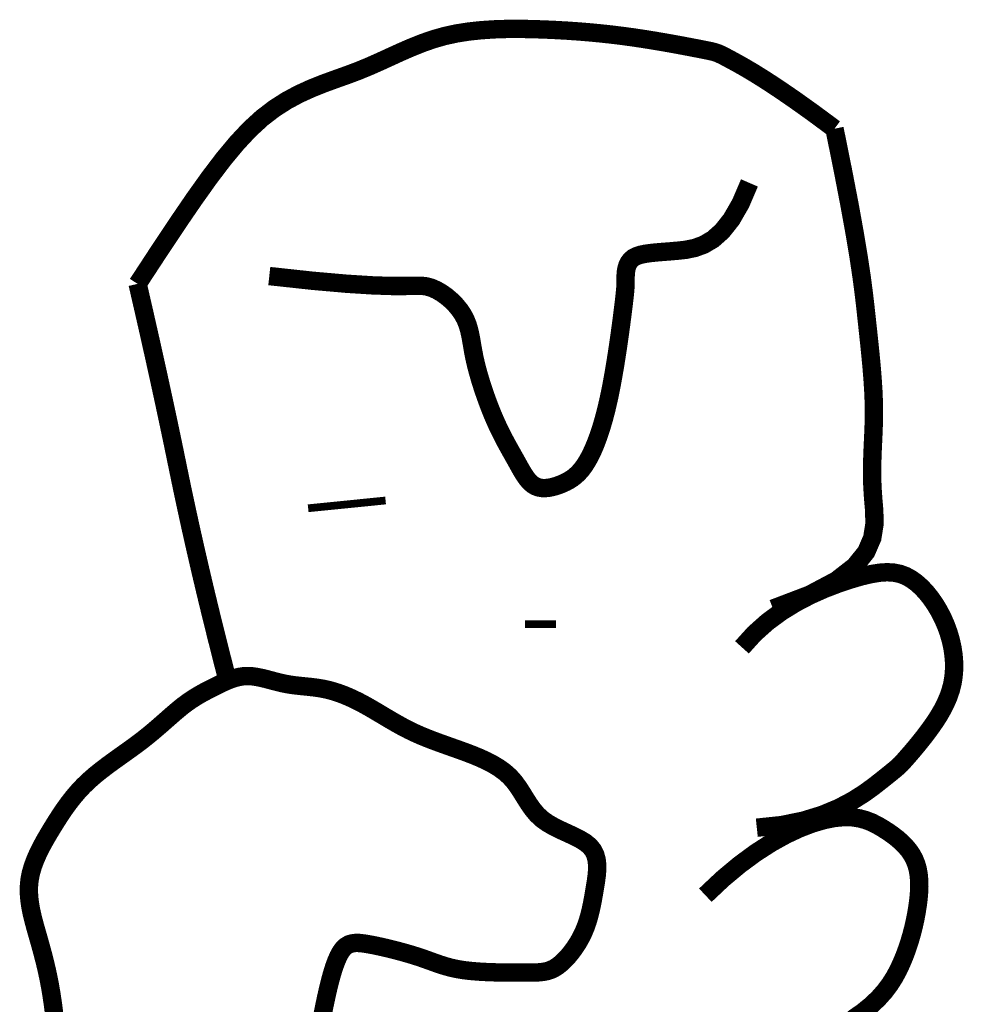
# Model space of a CAD drawing. Extents: x 204 to 1091, y -244 to 171.
# Tile 242 of 246: x 1047.59 to 1050.92, y -179.11 to -175.62. Entities that reach past the tile are written whole.
import ezdxf

# ---------------------------------------------------------------- set-up
doc = ezdxf.new("R2010")
doc.units = 0
doc.header["$LTSCALE"] = 10
doc.header["$MEASUREMENT"] = 0
doc.layers.add('FACE', color=160, linetype='CONTINUOUS')

msp = doc.modelspace()

# ---------------------------------------------------------------- linework, layer by layer
at = {"layer": 'FACE', "color": 7}
for points, const_width in [([(1048.00350110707, -176.5599348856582), (1048.07740398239, -176.44704033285), (1048.143672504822, -176.3472957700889), (1048.203422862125, -176.2597719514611), (1048.257771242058, -176.1835396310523), (1048.307833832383, -176.1176695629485), (1048.354726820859, -176.0612325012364), (1048.399566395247, -176.0132992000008), (1048.443468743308, -175.9729404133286), (1048.487333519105, -175.9392165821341), (1048.531194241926, -175.9111468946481), (1048.574867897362, -175.8877402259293), (1048.618171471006, -175.8680054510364), (1048.660921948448, -175.850951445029), (1048.70293631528, -175.8355870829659), (1048.744031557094, -175.8209212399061), (1048.784024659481, -175.8059627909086), (1048.822825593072, -175.7899660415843), (1048.860716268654, -175.7731670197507), (1048.898071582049, -175.756047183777), (1048.935266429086, -175.7390879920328), (1048.972675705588, -175.722770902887), (1049.01067430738, -175.70757737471), (1049.049637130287, -175.6939888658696), (1049.089939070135, -175.6824868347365), (1049.131830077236, -175.6734279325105), (1049.175060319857, -175.6666695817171), (1049.219255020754, -175.6619443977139), (1049.26403940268, -175.6589849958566), (1049.30903868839, -175.6575239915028), (1049.353878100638, -175.6572940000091), (1049.39818286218, -175.6580276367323), (1049.44157819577, -175.659457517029), (1049.483777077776, -175.6613620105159), (1049.524843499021, -175.6637025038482), (1049.564929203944, -175.6664861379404), (1049.604185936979, -175.6697200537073), (1049.642765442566, -175.6734113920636), (1049.680819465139, -175.6775672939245), (1049.718499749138, -175.6821949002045), (1049.755958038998, -175.687301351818), (1049.793225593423, -175.6928634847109), (1049.82985172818, -175.6987369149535), (1049.865265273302, -175.704746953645), (1049.898895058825, -175.7107189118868), (1049.930169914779, -175.7164781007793), (1049.9585186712, -175.7218498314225), (1049.983370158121, -175.7266594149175), (1050.004153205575, -175.7307321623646), (1050.020584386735, -175.7339931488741), (1050.033531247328, -175.736766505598), (1050.044149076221, -175.7394761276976), (1050.053593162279, -175.7425459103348), (1050.063018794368, -175.7463997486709), (1050.073581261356, -175.7514615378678), (1050.086435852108, -175.7581551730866), (1050.10273785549, -175.7669045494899), (1050.123589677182, -175.7782290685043), (1050.149882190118, -175.7930301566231), (1050.182453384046, -175.8123047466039), (1050.222141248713, -175.8370497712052), (1050.269783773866, -175.8682621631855), (1050.326218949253, -175.9069388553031), (1050.392284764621, -175.9540767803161), (1050.468819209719, -176.0106728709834)], 0.06505443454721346), ([(1050.468819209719, -176.0106728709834), (1050.498709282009, -176.1586369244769), (1050.522353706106, -176.2815413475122), (1050.540644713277, -176.3828528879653), (1050.554474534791, -176.4660382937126), (1050.564735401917, -176.5345643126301), (1050.572319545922, -176.5918976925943), (1050.578119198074, -176.6415051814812), (1050.583026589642, -176.6868535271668), (1050.587760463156, -176.7308275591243), (1050.592345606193, -176.7739844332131), (1050.59663331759, -176.81629938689), (1050.600474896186, -176.8577476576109), (1050.603721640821, -176.8983044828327), (1050.606224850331, -176.9379451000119), (1050.607835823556, -176.9766447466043), (1050.608405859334, -177.0143786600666), (1050.607879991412, -177.0512008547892), (1050.606578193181, -177.0874804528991), (1050.604914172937, -177.1236653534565), (1050.603301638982, -177.160203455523), (1050.60215429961, -177.1975426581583), (1050.601885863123, -177.2361308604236), (1050.60291003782, -177.2764159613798), (1050.605640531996, -177.3188458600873), (1050.609538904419, -177.3637128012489), (1050.610258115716, -177.4106864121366), (1050.602498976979, -177.4592806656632), (1050.580962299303, -177.5090095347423), (1050.540348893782, -177.5593869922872), (1050.475359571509, -177.6099270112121), (1050.380695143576, -177.6601435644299), (1050.25105642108, -177.7095506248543)], 0.06505443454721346), ([(1048.469310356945, -176.5322754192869), (1048.624937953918, -176.549118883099), (1048.745801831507, -176.5596664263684), (1048.836960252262, -176.5653067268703), (1048.903471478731, -176.5674284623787), (1048.95039377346, -176.567420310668), (1048.982785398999, -176.5666709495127), (1049.005704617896, -176.5665690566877), (1049.024209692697, -176.5685033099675), (1049.042448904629, -176.5735596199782), (1049.060930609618, -176.5816128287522), (1049.07925318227, -176.5922350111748), (1049.097014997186, -176.6049982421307), (1049.113814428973, -176.6194745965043), (1049.129249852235, -176.63523614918), (1049.142919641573, -176.6518549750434), (1049.154422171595, -176.6689031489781), (1049.163503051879, -176.6860597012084), (1049.170496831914, -176.7034314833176), (1049.175885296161, -176.7212323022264), (1049.180150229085, -176.739675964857), (1049.18377341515, -176.7589762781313), (1049.187236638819, -176.7793470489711), (1049.191021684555, -176.8010020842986), (1049.195610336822, -176.8241551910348), (1049.201377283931, -176.8489131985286), (1049.20826882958, -176.8749550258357), (1049.216124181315, -176.901852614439), (1049.224782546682, -176.9291779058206), (1049.234083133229, -176.9565028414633), (1049.243865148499, -176.9833993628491), (1049.25396780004, -177.0094394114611), (1049.264230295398, -177.0341949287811), (1049.274509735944, -177.0573359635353), (1049.284734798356, -177.0789249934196), (1049.294852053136, -177.0991226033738), (1049.304808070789, -177.1180893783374), (1049.314549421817, -177.1359859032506), (1049.324022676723, -177.152972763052), (1049.333174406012, -177.1692105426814), (1049.341951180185, -177.1848598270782), (1049.350335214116, -177.200018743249), (1049.35845130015, -177.2145355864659), (1049.366459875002, -177.2281961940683), (1049.374521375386, -177.2407864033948), (1049.38279623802, -177.252092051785), (1049.391444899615, -177.2618989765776), (1049.400627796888, -177.269993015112), (1049.410505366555, -177.276160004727), (1049.421184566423, -177.2802571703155), (1049.432558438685, -177.2824272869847), (1049.444466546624, -177.2828845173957), (1049.456748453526, -177.2818430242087), (1049.469243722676, -177.2795169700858), (1049.481791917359, -177.2761205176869), (1049.49423260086, -177.2718678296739), (1049.506405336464, -177.2669730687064), (1049.518185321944, -177.2615701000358), (1049.529590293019, -177.2554715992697), (1049.540673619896, -177.2484099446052), (1049.551488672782, -177.2401175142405), (1049.562088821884, -177.2303266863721), (1049.572527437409, -177.2187698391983), (1049.582857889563, -177.2051793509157), (1049.593133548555, -177.189287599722), (1049.603389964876, -177.1708626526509), (1049.613591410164, -177.1498153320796), (1049.623684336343, -177.1260921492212), (1049.633615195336, -177.0996396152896), (1049.643330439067, -177.0704042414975), (1049.652776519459, -177.0383325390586), (1049.661899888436, -177.0033710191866), (1049.670646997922, -176.9654661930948), (1049.678964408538, -176.9247608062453), (1049.686799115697, -176.8821825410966), (1049.694098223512, -176.8388553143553), (1049.700808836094, -176.7959030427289), (1049.706878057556, -176.7544496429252), (1049.71225299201, -176.71561903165), (1049.716880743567, -176.6805351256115), (1049.720708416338, -176.6503218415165), (1049.723709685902, -176.6257641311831), (1049.725964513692, -176.6062910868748), (1049.727579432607, -176.5909928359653), (1049.728660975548, -176.5789595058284), (1049.729315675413, -176.5692812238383), (1049.729650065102, -176.5610481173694), (1049.729770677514, -176.5533503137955), (1049.729784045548, -176.5452779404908), (1049.729832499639, -176.5361351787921), (1049.730201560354, -176.5260824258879), (1049.731212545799, -176.5154941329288), (1049.733186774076, -176.5047447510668), (1049.736445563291, -176.4942087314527), (1049.741310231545, -176.4842605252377), (1049.748102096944, -176.4752745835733), (1049.75714247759, -176.46762535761), (1049.768685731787, -176.4615758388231), (1049.782718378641, -176.4569431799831), (1049.799159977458, -176.4534330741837), (1049.817930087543, -176.4507512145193), (1049.838948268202, -176.4486032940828), (1049.862134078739, -176.4466950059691), (1049.887407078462, -176.4447320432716), (1049.914686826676, -176.4424200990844), (1049.943839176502, -176.4391259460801), (1049.974515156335, -176.4328606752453), (1050.006312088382, -176.4212964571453), (1050.038827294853, -176.4021054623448), (1050.071658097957, -176.3729598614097), (1050.104401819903, -176.3315318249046), (1050.136655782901, -176.2754935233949), (1050.168017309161, -176.2025171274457)], 0.06505443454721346), ([(1048.321845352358, -177.9641752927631), (1048.32167435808, -177.9635197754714), (1048.301903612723, -177.8864511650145), (1048.282259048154, -177.8085900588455), (1048.262979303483, -177.7306968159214), (1048.244303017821, -177.6535317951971), (1048.226230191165, -177.5770949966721), (1048.208760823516, -177.5013864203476), (1048.191894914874, -177.4264060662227), (1048.17563246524, -177.3521539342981), (1048.159973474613, -177.278630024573), (1048.144917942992, -177.2058343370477), (1048.129798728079, -177.1323645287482), (1048.113948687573, -177.0568182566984), (1048.097367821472, -176.9791955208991), (1048.080056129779, -176.8994963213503), (1048.062013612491, -176.8177206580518), (1048.043240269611, -176.7338685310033), (1048.023736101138, -176.6479399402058), (1048.00350110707, -176.5599348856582)], 0.06505443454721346), ([(1048.606772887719, -177.3542426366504), (1048.880772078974, -177.3266894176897)], 0.02738521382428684), ([(1050.141526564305, -177.8466185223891), (1050.184956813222, -177.7983609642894), (1050.232243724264, -177.7561220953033), (1050.282102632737, -177.7195012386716), (1050.333248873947, -177.6880977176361), (1050.3843977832, -177.6615108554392), (1050.434264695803, -177.639339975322), (1050.481564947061, -177.6211844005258), (1050.525013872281, -177.6066434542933), (1050.563639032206, -177.5953787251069), (1050.597716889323, -177.5873008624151), (1050.627836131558, -177.5823827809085), (1050.654585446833, -177.5805973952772), (1050.678553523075, -177.5819176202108), (1050.700329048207, -177.5863163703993), (1050.720500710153, -177.5937665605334), (1050.739657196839, -177.6042411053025), (1050.758262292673, -177.6176639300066), (1050.776280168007, -177.6337630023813), (1050.793550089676, -177.6522173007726), (1050.809911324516, -177.6727058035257), (1050.825203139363, -177.6949074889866), (1050.839264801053, -177.7185013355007), (1050.851935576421, -177.743166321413), (1050.863054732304, -177.7685814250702), (1050.872479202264, -177.7944542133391), (1050.880136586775, -177.8206066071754), (1050.885972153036, -177.8468891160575), (1050.889931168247, -177.8731522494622), (1050.891958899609, -177.899246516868), (1050.892000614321, -177.925022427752), (1050.890001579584, -177.9503304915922), (1050.885907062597, -177.9750212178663), (1050.879719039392, -177.9989677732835), (1050.87166632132, -178.0221339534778), (1050.862034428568, -178.0445062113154), (1050.851108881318, -178.0660709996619), (1050.839175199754, -178.0868147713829), (1050.82651890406, -178.1067239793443), (1050.813425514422, -178.125785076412), (1050.800180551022, -178.1439845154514), (1050.787052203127, -178.161292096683), (1050.774239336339, -178.1776110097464), (1050.761923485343, -178.1928277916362), (1050.750286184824, -178.2068289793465), (1050.739508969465, -178.2195011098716), (1050.729773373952, -178.2307307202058), (1050.721260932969, -178.240404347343), (1050.714153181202, -178.248408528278), (1050.70844442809, -178.2547849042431), (1050.703380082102, -178.260195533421), (1050.698018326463, -178.2654575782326), (1050.691417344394, -178.2713882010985), (1050.682635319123, -178.2788045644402), (1050.67073043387, -178.2885238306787), (1050.654760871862, -178.301363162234), (1050.633784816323, -178.3181397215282), (1050.606902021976, -178.3392659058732), (1050.57337852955, -178.3635350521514), (1050.532521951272, -178.3893357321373), (1050.483639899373, -178.4150565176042), (1050.42603998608, -178.4390859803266), (1050.359029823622, -178.4598126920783), (1050.281917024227, -178.4756252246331), (1050.194009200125, -178.484912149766)], 0.06505443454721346), ([(1049.37424079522, -177.7648392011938), (1049.483846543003, -177.764778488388)], 0.02738521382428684), ([(1047.708369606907, -179.1452534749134), (1047.703854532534, -179.1100051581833), (1047.698912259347, -179.0764696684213), (1047.693551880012, -179.0449591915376), (1047.687817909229, -179.0153220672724), (1047.681763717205, -178.9872906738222), (1047.675442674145, -178.9605973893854), (1047.668908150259, -178.9349745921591), (1047.662213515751, -178.9101546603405), (1047.65541214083, -178.885869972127), (1047.648557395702, -178.8618529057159), (1047.64174727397, -178.837880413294), (1047.635258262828, -178.8139077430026), (1047.629411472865, -178.7899347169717), (1047.624528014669, -178.7659611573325), (1047.62092899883, -178.7419868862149), (1047.618935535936, -178.7180117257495), (1047.618868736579, -178.6940354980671), (1047.621049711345, -178.6700580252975), (1047.625692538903, -178.6460881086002), (1047.632583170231, -178.6221704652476), (1047.641400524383, -178.598358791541), (1047.651823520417, -178.5747067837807), (1047.663531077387, -178.5512681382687), (1047.676202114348, -178.5280965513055), (1047.689515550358, -178.5052457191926), (1047.703150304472, -178.4827693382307), (1047.71687448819, -178.4607121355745), (1047.730812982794, -178.439082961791), (1047.74517986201, -178.4178816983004), (1047.760189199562, -178.3971082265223), (1047.77605506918, -178.3767624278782), (1047.792991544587, -178.356844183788), (1047.811212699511, -178.3373533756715), (1047.830932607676, -178.3182898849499), (1047.852267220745, -178.2996447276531), (1047.874940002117, -178.2813734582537), (1047.898576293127, -178.2634227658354), (1047.922801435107, -178.24573933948), (1047.947240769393, -178.2282698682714), (1047.97151963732, -178.210961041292), (1047.995263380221, -178.1937595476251), (1048.018097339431, -178.1766120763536), (1048.039727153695, -178.1595009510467), (1048.060179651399, -178.1425510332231), (1048.079561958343, -178.1259228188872), (1048.097981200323, -178.1097768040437), (1048.115544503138, -178.0942734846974), (1048.132358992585, -178.0795733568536), (1048.148531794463, -178.0658369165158), (1048.164170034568, -178.0532246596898), (1048.179371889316, -178.0418435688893), (1048.194199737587, -178.0315865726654), (1048.208707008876, -178.0222930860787), (1048.222947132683, -178.0138025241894), (1048.236973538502, -178.0059543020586), (1048.250839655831, -177.9985878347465), (1048.264598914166, -177.991542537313), (1048.278304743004, -177.9846578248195), (1048.292010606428, -177.9778355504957), (1048.305770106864, -177.9712273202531), (1048.319636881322, -177.9650471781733), (1048.333664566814, -177.9595091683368), (1048.347906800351, -177.9548273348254), (1048.362417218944, -177.9512157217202), (1048.377249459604, -177.9488883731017), (1048.392457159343, -177.9480593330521), (1048.408076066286, -177.9488534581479), (1048.424070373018, -177.9510388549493), (1048.440386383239, -177.9542944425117), (1048.456970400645, -177.9582991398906), (1048.473768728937, -177.9627318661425), (1048.490727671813, -177.9672715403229), (1048.507793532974, -177.9715970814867), (1048.524912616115, -177.9753874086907), (1048.542040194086, -177.9784106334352), (1048.559167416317, -177.980791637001), (1048.576294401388, -177.9827444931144), (1048.59342126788, -177.9844832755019), (1048.610548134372, -177.9862220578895), (1048.627675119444, -177.9881749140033), (1048.644802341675, -177.9905559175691), (1048.661929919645, -177.9935791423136), (1048.679066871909, -177.9974229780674), (1048.696257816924, -178.0021230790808), (1048.71355627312, -178.0076794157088), (1048.73101575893, -178.0140919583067), (1048.748689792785, -178.0213606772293), (1048.766631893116, -178.0294855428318), (1048.784895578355, -178.0384665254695), (1048.803534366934, -178.0483035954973), (1048.822583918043, -178.0589610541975), (1048.842008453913, -178.0702605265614), (1048.861754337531, -178.0819879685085), (1048.881767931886, -178.0939293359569), (1048.901995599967, -178.1058705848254), (1048.922383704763, -178.1175976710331), (1048.942878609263, -178.1288965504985), (1048.963426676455, -178.1395531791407), (1048.984001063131, -178.1494159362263), (1049.004682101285, -178.1585828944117), (1049.025576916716, -178.1672145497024), (1049.046792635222, -178.1754713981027), (1049.0684363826, -178.1835139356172), (1049.090615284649, -178.1915026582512), (1049.113436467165, -178.1995980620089), (1049.137007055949, -178.2079606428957), (1049.161344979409, -178.2167509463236), (1049.186111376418, -178.2261297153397), (1049.210878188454, -178.2362577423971), (1049.235217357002, -178.2472958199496), (1049.258700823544, -178.259404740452), (1049.280900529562, -178.2727452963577), (1049.30138841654, -178.2874782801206), (1049.319736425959, -178.3037644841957), (1049.335703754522, -178.3216575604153), (1049.349798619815, -178.3407825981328), (1049.362716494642, -178.3606575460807), (1049.375152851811, -178.3808003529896), (1049.387803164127, -178.4007289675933), (1049.401362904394, -178.4199613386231), (1049.416527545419, -178.4380154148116), (1049.433992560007, -178.4544091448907), (1049.454185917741, -178.4688211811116), (1049.476465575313, -178.4815729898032), (1049.49992198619, -178.4931467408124), (1049.523645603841, -178.5040246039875), (1049.546726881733, -178.514688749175), (1049.568256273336, -178.5256213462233), (1049.587324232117, -178.5373045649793), (1049.603021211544, -178.5502205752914), (1049.614678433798, -178.5647354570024), (1049.622590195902, -178.5807509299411), (1049.627291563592, -178.5980526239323), (1049.629317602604, -178.6164261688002), (1049.629203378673, -178.6356571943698), (1049.627483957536, -178.6555313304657), (1049.624694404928, -178.675834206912), (1049.621369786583, -178.696351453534), (1049.617929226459, -178.7168955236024), (1049.614328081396, -178.7373861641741), (1049.610405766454, -178.757769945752), (1049.606001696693, -178.7779934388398), (1049.600955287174, -178.7980032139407), (1049.595105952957, -178.8177458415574), (1049.588293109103, -178.8371678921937), (1049.580356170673, -178.8562159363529), (1049.571196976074, -178.8748097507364), (1049.560967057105, -178.8927619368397), (1049.549880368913, -178.9098583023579), (1049.538150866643, -178.9258846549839), (1049.525992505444, -178.9406268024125), (1049.513619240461, -178.9538705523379), (1049.501245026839, -178.9654017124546), (1049.489083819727, -178.9750060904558), (1049.477242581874, -178.9825498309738), (1049.465400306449, -178.9882204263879), (1049.453128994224, -178.9922857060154), (1049.440000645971, -178.9950134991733), (1049.425587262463, -178.9966716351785), (1049.409460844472, -178.9975279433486), (1049.391193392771, -178.9978502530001), (1049.37035690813, -178.9979063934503), (1049.346710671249, -178.9979016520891), (1049.320763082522, -178.9977911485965), (1049.293209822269, -178.9974674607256), (1049.26474657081, -178.9968231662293), (1049.236069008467, -178.9957508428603), (1049.207872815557, -178.9941430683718), (1049.180853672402, -178.9918924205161), (1049.155707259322, -178.9888914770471), (1049.132924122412, -178.9850686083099), (1049.112174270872, -178.9804953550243), (1049.092922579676, -178.9752790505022), (1049.074633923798, -178.9695270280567), (1049.056773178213, -178.9633466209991), (1049.038805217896, -178.9568451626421), (1049.02019491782, -178.9501299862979), (1049.00040715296, -178.9433084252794), (1048.979076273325, -178.9364877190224), (1048.956514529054, -178.9297747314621), (1048.933203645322, -178.9232762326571), (1048.909625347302, -178.9170989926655), (1048.886261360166, -178.9113497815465), (1048.863593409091, -178.906135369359), (1048.842103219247, -178.9015625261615), (1048.822272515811, -178.897738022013), (1048.804467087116, -178.8948043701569), (1048.788588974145, -178.8930470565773), (1048.774424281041, -178.8927873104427), (1048.761759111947, -178.8943463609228), (1048.750379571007, -178.8980454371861), (1048.740071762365, -178.9042057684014), (1048.730621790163, -178.9131485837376), (1048.721815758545, -178.9251951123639), (1048.713470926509, -178.9405506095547), (1048.70552917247, -178.9589564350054), (1048.697963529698, -178.9800379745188), (1048.690747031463, -179.0034206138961), (1048.683852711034, -179.0287297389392), (1048.677253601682, -179.0555907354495), (1048.670922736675, -179.0836289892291), (1048.664833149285, -179.1124698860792), (1048.658877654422, -179.1418458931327), (1048.652628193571, -179.1719178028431)], 0.06505443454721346), ([(1050.011989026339, -178.7238473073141), (1050.073186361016, -178.6661261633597), (1050.132772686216, -178.6162794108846), (1050.190326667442, -178.5738613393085), (1050.245426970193, -178.5384262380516), (1050.297652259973, -178.5095283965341), (1050.346581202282, -178.4867221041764), (1050.39179246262, -178.4695616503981), (1050.432864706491, -178.4576013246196), (1050.469529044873, -178.4503794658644), (1050.50212637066, -178.4473706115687), (1050.531150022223, -178.4480333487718), (1050.557093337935, -178.4518262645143), (1050.580449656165, -178.4582079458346), (1050.601712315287, -178.466636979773), (1050.621374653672, -178.4765719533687), (1050.639930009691, -178.4874714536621), (1050.657761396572, -178.4988954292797), (1050.674810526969, -178.5108092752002), (1050.690908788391, -178.5232797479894), (1050.705887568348, -178.5363736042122), (1050.719578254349, -178.5501576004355), (1050.731812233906, -178.5646984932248), (1050.742420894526, -178.5800630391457), (1050.75123562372, -178.5963179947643), (1050.758138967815, -178.6135168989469), (1050.76321810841, -178.6316604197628), (1050.76661138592, -178.6507360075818), (1050.768457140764, -178.6707311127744), (1050.768893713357, -178.6916331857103), (1050.768059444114, -178.7134296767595), (1050.766092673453, -178.7361080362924), (1050.76313174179, -178.7596557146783), (1050.759286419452, -178.7840352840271), (1050.754552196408, -178.8091098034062), (1050.74889599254, -178.8347174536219), (1050.742284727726, -178.8606964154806), (1050.734685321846, -178.8868848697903), (1050.726064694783, -178.9131209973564), (1050.716389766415, -178.9392429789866), (1050.705627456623, -178.9650889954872), (1050.693661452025, -178.9905356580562), (1050.680042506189, -179.0156132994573), (1050.664238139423, -179.0403906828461), (1050.645715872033, -179.0649365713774), (1050.623943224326, -179.0893197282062), (1050.59838771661, -179.1136089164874), (1050.56851686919, -179.1378728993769), (1050.533798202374, -179.1621804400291)], 0.06505443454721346)]:
    msp.add_lwpolyline(points, dxfattribs=dict(at, const_width=const_width))

doc.saveas('drawing.dxf')
